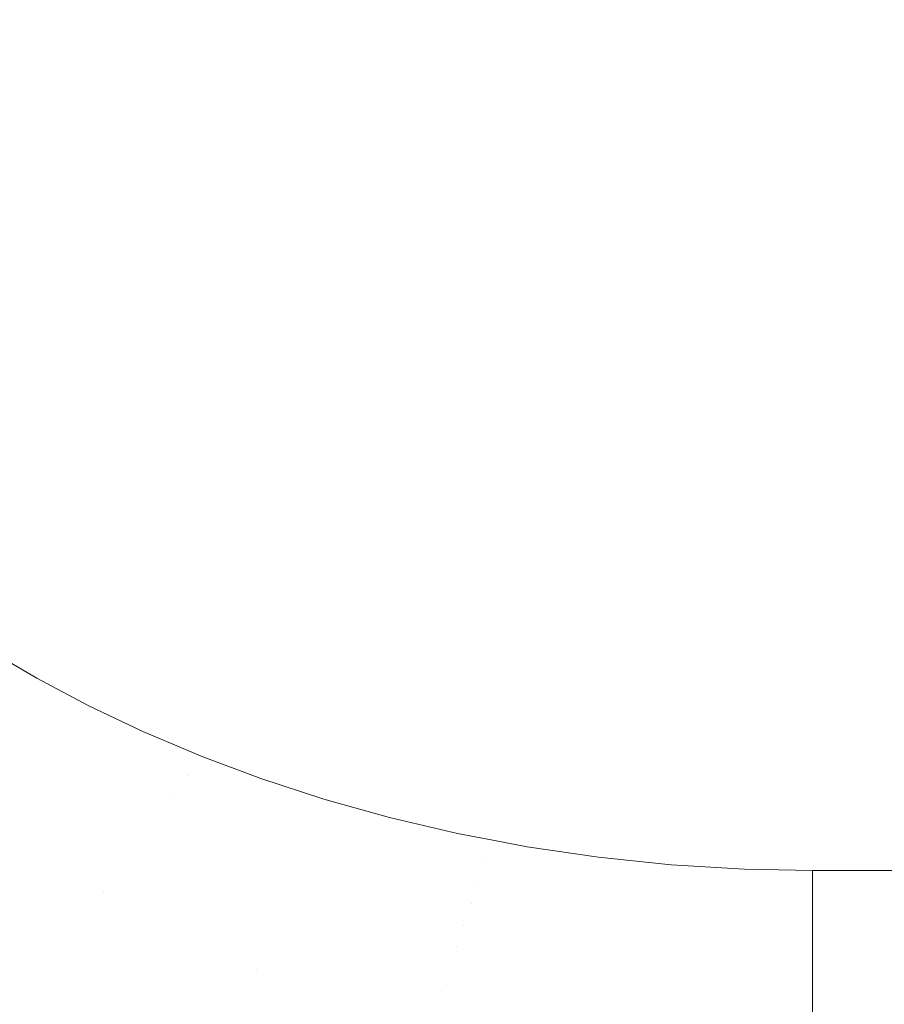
# Model space of a CAD drawing. Header units: centimetres. Extents: x -35.1 to 36.2, y 4.2 to 6.
# Tile 151 of 256: x -10.9613 to -10.8723, y 4.5863 to 4.6876. Entities that reach past the tile are written whole.
import ezdxf

# ---------------------------------------------------------------- set-up
doc = ezdxf.new("R2010")
doc.units = ezdxf.units.CM
doc.header["$LTSCALE"] = 2.54
doc.layers.add('Lucido design-1', color=7, linetype='Continuous')

# ---------------------------------------------------------------- blocks, each defined once
blk = doc.blocks.new('Gruppo-4-1')
at = {"color": 7, "linetype": 'Continuous', "lineweight": 9}
blk.add_3dface([(-34.95848, 5.90009, -2312.32217), (-34.95848, 4.30009, -2312.32217), (36.07398, 4.30009, -2312.32217), (36.07398, 5.90009, -2312.32217)], dxfattribs=at)
for points, invisible_edges in [([(12.12793, 4.68776, -2312.72217), (12.12775, 4.68682, -2312.72217), (-11.01345, 5.90009, -2312.72217)], 10), ([(-11.01345, 4.70009, -2312.72217), (-11.01345, 5.90009, -2312.72217), (12.12775, 4.68682, -2312.72217)], 10), ([(-11.01341, 4.69775, -2312.72217), (-11.01345, 4.70009, -2312.72217), (12.12775, 4.68682, -2312.72217)], 10), ([(-11.01325, 4.69468, -2312.72217), (-11.01341, 4.69775, -2312.72217), (12.12775, 4.68682, -2312.72217)], 10), ([(-11.01297, 4.6916, -2312.72217), (-11.01325, 4.69468, -2312.72217), (12.12775, 4.68682, -2312.72217)], 10), ([(12.12775, 4.68682, -2312.72217), (-11.01225, 4.68682, -2312.72217), (-11.01255, 4.68851, -2312.72217), (-11.01297, 4.6916, -2312.72217)], 9), ([(-11.01225, 4.68682, -2312.72217), (-10.94263, 4.61185, -2312.72217), (-10.94269, 4.61188, -2312.72217), (-10.94862, 4.61439, -2312.72217)], 9), ([(-11.01225, 4.68682, -2312.72217), (-10.89423, 4.60068, -2312.72217), (-10.90171, 4.60145, -2312.72217)], 9), ([(-10.94862, 4.61439, -2312.72217), (-10.95424, 4.61706, -2312.72217), (-11.01225, 4.68682, -2312.72217)], 10), ([(-11.01225, 4.68682, -2312.72217), (-10.92322, 4.60554, -2312.72217), (-10.92998, 4.60743, -2312.72217)], 9), ([(-11.01225, 4.68682, -2312.72217), (-10.88669, 4.60023, -2312.72217), (-10.89423, 4.60068, -2312.72217)], 9), ([(-10.95424, 4.61706, -2312.72217), (-10.95955, 4.61987, -2312.72217), (-11.01225, 4.68682, -2312.72217)], 10), ([(-11.01225, 4.68682, -2312.72217), (-10.91624, 4.6039, -2312.72217), (-10.92322, 4.60554, -2312.72217)], 9), ([(-11.01225, 4.68682, -2312.72217), (-10.87968, 4.60009, -2312.72217), (-10.88669, 4.60023, -2312.72217)], 9), ([(-10.95955, 4.61987, -2312.72217), (-10.96455, 4.62279, -2312.72217), (-11.01225, 4.68682, -2312.72217)], 10), ([(-11.01225, 4.68682, -2312.72217), (-10.9126, 4.6032, -2312.72217), (-10.91624, 4.6039, -2312.72217)], 9), ([(-11.01225, 4.68682, -2312.72217), (12.12775, 4.68682, -2312.72217), (11.99518, 4.60009, -2312.72217), (-10.87968, 4.60009, -2312.72217)], 11), ([(-10.92998, 4.60743, -2312.72217), (-10.93647, 4.60955, -2312.72217), (-10.94263, 4.61185, -2312.72217), (-11.01225, 4.68682, -2312.72217)], 12), ([(-10.90171, 4.60145, -2312.72217), (-10.90906, 4.60253, -2312.72217), (-10.9126, 4.6032, -2312.72217), (-11.01225, 4.68682, -2312.72217)], 12), ([(-10.96455, 4.62279, -2312.72217), (-10.95955, 4.61987, -2312.72217), (-10.97156, 4.62139, -2312.72227)], 10), ([(-10.97354, 4.61969, -2312.7224), (-10.97156, 4.62139, -2312.72227), (-10.94544, 4.60792, -2312.72227), (-10.94686, 4.60593, -2312.7224)], 15), ([(-10.95955, 4.61987, -2312.72217), (-10.95424, 4.61706, -2312.72217), (-10.94544, 4.60792, -2312.72227), (-10.97156, 4.62139, -2312.72227)], 14), ([(-10.94686, 4.60593, -2312.7224), (-10.94829, 4.60393, -2312.72257), (-10.97554, 4.61798, -2312.72257), (-10.97354, 4.61969, -2312.7224)], 15), ([(-10.97755, 4.61625, -2312.72281), (-10.97554, 4.61798, -2312.72257), (-10.94829, 4.60393, -2312.72257), (-10.94973, 4.60191, -2312.72281)], 15), ([(-10.95424, 4.61706, -2312.72217), (-10.94862, 4.61439, -2312.72217), (-10.94544, 4.60792, -2312.72227)], 10), ([(-10.94973, 4.60191, -2312.72281), (-10.95117, 4.59988, -2312.72309), (-10.97957, 4.61452, -2312.72309), (-10.97755, 4.61625, -2312.72281)], 15), ([(-10.9816, 4.61278, -2312.72344), (-10.97957, 4.61452, -2312.72309), (-10.95117, 4.59988, -2312.72309), (-10.95263, 4.59784, -2312.72344)], 15), ([(-10.94862, 4.61439, -2312.72217), (-10.94269, 4.61188, -2312.72217), (-10.94403, 4.60989, -2312.72219)], 10), ([(-10.94403, 4.60989, -2312.72219), (-10.94544, 4.60792, -2312.72227), (-10.94862, 4.61439, -2312.72217)], 11), ([(-10.96971, 4.60292, -2312.72384), (-10.9816, 4.61278, -2312.72344), (-10.95263, 4.59784, -2312.72344)], 11), ([(-10.94269, 4.61188, -2312.72217), (-10.94263, 4.61185, -2312.72217), (-10.94403, 4.60989, -2312.72219)], 10), ([(-10.94403, 4.60989, -2312.72219), (-10.94263, 4.61185, -2312.72217), (-10.93647, 4.60955, -2312.72217)], 9), ([(-10.91334, 4.60101, -2312.72219), (-10.91407, 4.59884, -2312.72227), (-10.94544, 4.60792, -2312.72227), (-10.94403, 4.60989, -2312.72219)], 15), ([(-10.91334, 4.60101, -2312.72219), (-10.94403, 4.60989, -2312.72219), (-10.92998, 4.60743, -2312.72217), (-10.92322, 4.60554, -2312.72217)], 11), ([(-10.94403, 4.60989, -2312.72219), (-10.93647, 4.60955, -2312.72217), (-10.92998, 4.60743, -2312.72217)], 9), ([(-10.94686, 4.60593, -2312.7224), (-10.94544, 4.60792, -2312.72227), (-10.91407, 4.59884, -2312.72227), (-10.91482, 4.59666, -2312.7224)], 15), ([(-10.91482, 4.59666, -2312.7224), (-10.91557, 4.59446, -2312.72257), (-10.94829, 4.60393, -2312.72257), (-10.94686, 4.60593, -2312.7224)], 15), ([(-10.91334, 4.60101, -2312.72219), (-10.92322, 4.60554, -2312.72217), (-10.91624, 4.6039, -2312.72217)], 9), ([(-10.94973, 4.60191, -2312.72281), (-10.94829, 4.60393, -2312.72257), (-10.91557, 4.59446, -2312.72257), (-10.91632, 4.59224, -2312.72281)], 15), ([(-10.91624, 4.6039, -2312.72217), (-10.9126, 4.6032, -2312.72217), (-10.91334, 4.60101, -2312.72219)], 10), ([(-10.97148, 4.60101, -2312.7243), (-10.96971, 4.60292, -2312.72384), (-10.95408, 4.5958, -2312.72384), (-10.95555, 4.59375, -2312.7243)], 15), ([(-10.95263, 4.59784, -2312.72344), (-10.95408, 4.5958, -2312.72384), (-10.96971, 4.60292, -2312.72384)], 11), ([(-10.91334, 4.60101, -2312.72219), (-10.9126, 4.6032, -2312.72217), (-10.90906, 4.60253, -2312.72217)], 9), ([(-10.91632, 4.59224, -2312.72281), (-10.91708, 4.59001, -2312.72309), (-10.95117, 4.59988, -2312.72309), (-10.94973, 4.60191, -2312.72281)], 15), ([(-10.91334, 4.60101, -2312.72219), (-10.90906, 4.60253, -2312.72217), (-10.90171, 4.60145, -2312.72217)], 9), ([(-10.95555, 4.59375, -2312.7243), (-10.95701, 4.59169, -2312.72482), (-10.97325, 4.5991, -2312.72482), (-10.97148, 4.60101, -2312.7243)], 15), ([(-10.87968, 4.59573, -2312.72227), (-10.91407, 4.59884, -2312.72227), (-10.91334, 4.60101, -2312.72219)], 11), ([(-10.87968, 4.59787, -2312.72222), (-10.91334, 4.60101, -2312.72219), (-10.90171, 4.60145, -2312.72217), (-10.89423, 4.60068, -2312.72217)], 11), ([(-10.91334, 4.60101, -2312.72219), (-10.87968, 4.59787, -2312.72222), (-10.87968, 4.59573, -2312.72227)], 9), ([(-10.87968, 4.59787, -2312.72222), (-10.89423, 4.60068, -2312.72217), (-10.88669, 4.60023, -2312.72217)], 9), ([(-10.95263, 4.59784, -2312.72344), (-10.95117, 4.59988, -2312.72309), (-10.91708, 4.59001, -2312.72309), (-10.91784, 4.58778, -2312.72344)], 15), ([(-10.88669, 4.60023, -2312.72217), (-10.87968, 4.60009, -2312.72217), (-10.87968, 4.59787, -2312.72222)], 8), ([(-10.87968, 4.59787, -2312.72222), (-10.87968, 4.60009, -2312.72217), (11.99518, 4.60009, -2312.72217), (11.99518, 4.59787, -2312.72222)], 8), ([(-10.97503, 4.59718, -2312.72539), (-10.97325, 4.5991, -2312.72482), (-10.95701, 4.59169, -2312.72482), (-10.95848, 4.58963, -2312.72539)], 15), ([(-10.87968, 4.59137, -2312.72255), (-10.91482, 4.59666, -2312.7224), (-10.91407, 4.59884, -2312.72227)], 11), ([(-10.91407, 4.59884, -2312.72227), (-10.87968, 4.59573, -2312.72227), (-10.87968, 4.59137, -2312.72255)], 9), ([(-10.93696, 4.58992, -2312.72384), (-10.95408, 4.5958, -2312.72384), (-10.95263, 4.59784, -2312.72344)], 11), ([(-10.93696, 4.58992, -2312.72384), (-10.95263, 4.59784, -2312.72344), (-10.91784, 4.58778, -2312.72344)], 11), ([(11.99518, 4.59787, -2312.72222), (11.99518, 4.59573, -2312.72227), (-10.87968, 4.59573, -2312.72227), (-10.87968, 4.59787, -2312.72222)], 10), ([(-10.95848, 4.58963, -2312.72539), (-10.95995, 4.58757, -2312.72603), (-10.97681, 4.59526, -2312.72603), (-10.97503, 4.59718, -2312.72539)], 15), ([(-10.87968, 4.59137, -2312.72255), (-10.91557, 4.59446, -2312.72257), (-10.91482, 4.59666, -2312.7224)], 11), ([(-10.95555, 4.59375, -2312.7243), (-10.95408, 4.5958, -2312.72384), (-10.93696, 4.58992, -2312.72384), (-10.93808, 4.58775, -2312.7243)], 15), ([(11.99518, 4.59137, -2312.72255), (-10.87968, 4.59137, -2312.72255), (-10.87968, 4.59573, -2312.72227), (11.99518, 4.59573, -2312.72227)], 5), ([(-10.97858, 4.59335, -2312.72673), (-10.97681, 4.59526, -2312.72603), (-10.95995, 4.58757, -2312.72603), (-10.96142, 4.58552, -2312.72673)], 15), ([(-10.93808, 4.58775, -2312.7243), (-10.93921, 4.58558, -2312.72482), (-10.95701, 4.59169, -2312.72482), (-10.95555, 4.59375, -2312.7243)], 15), ([(-10.87968, 4.58704, -2312.72303), (-10.91632, 4.59224, -2312.72281), (-10.91557, 4.59446, -2312.72257)], 11), ([(-10.91557, 4.59446, -2312.72257), (-10.87968, 4.59137, -2312.72255), (-10.87968, 4.58704, -2312.72303)], 9), ([(-10.95848, 4.58963, -2312.72539), (-10.95701, 4.59169, -2312.72482), (-10.93921, 4.58558, -2312.72482), (-10.94034, 4.58341, -2312.72539)], 15), ([(-10.87968, 4.58704, -2312.72303), (-10.91708, 4.59001, -2312.72309), (-10.91632, 4.59224, -2312.72281)], 11), ([(11.99518, 4.58704, -2312.72303), (-10.87968, 4.58704, -2312.72303), (-10.87968, 4.59137, -2312.72255), (11.99518, 4.59137, -2312.72255)], 5), ([(-10.94034, 4.58341, -2312.72539), (-10.94147, 4.58123, -2312.72603), (-10.95995, 4.58757, -2312.72603), (-10.95848, 4.58963, -2312.72539)], 15), ([(-10.93808, 4.58775, -2312.7243), (-10.93696, 4.58992, -2312.72384), (-10.9186, 4.58553, -2312.72384), (-10.91936, 4.58328, -2312.7243)], 15), ([(-10.91784, 4.58778, -2312.72344), (-10.9186, 4.58553, -2312.72384), (-10.93696, 4.58992, -2312.72384)], 11), ([(-10.91784, 4.58778, -2312.72344), (-10.91708, 4.59001, -2312.72309), (-10.87968, 4.58704, -2312.72303), (-10.87968, 4.58421, -2312.72346)], 11), ([(-10.96142, 4.58552, -2312.72673), (-10.95995, 4.58757, -2312.72603), (-10.94147, 4.58123, -2312.72603), (-10.9426, 4.57906, -2312.72673)], 15), ([(-10.91936, 4.58328, -2312.7243), (-10.92013, 4.58102, -2312.72482), (-10.93921, 4.58558, -2312.72482), (-10.93808, 4.58775, -2312.7243)], 15), ([(-10.89937, 4.58281, -2312.72384), (-10.9186, 4.58553, -2312.72384), (-10.91784, 4.58778, -2312.72344)], 11), ([(-10.89937, 4.58281, -2312.72384), (-10.91784, 4.58778, -2312.72344), (-10.87968, 4.58421, -2312.72346)], 11), ([(-10.87968, 4.58421, -2312.72346), (-10.87968, 4.58704, -2312.72303), (11.99518, 4.58704, -2312.72303), (11.99518, 4.58421, -2312.72346)], 10)]:
    blk.add_3dface(points, dxfattribs=dict(at, invisible_edges=invisible_edges))

msp = doc.modelspace()

# ---------------------------------------------------------------- block references
at = {"layer": 'Lucido design-1', "color": 7}
msp.add_blockref('Gruppo-4-1', (0, 0), dxfattribs=at)

doc.saveas('drawing.dxf')
